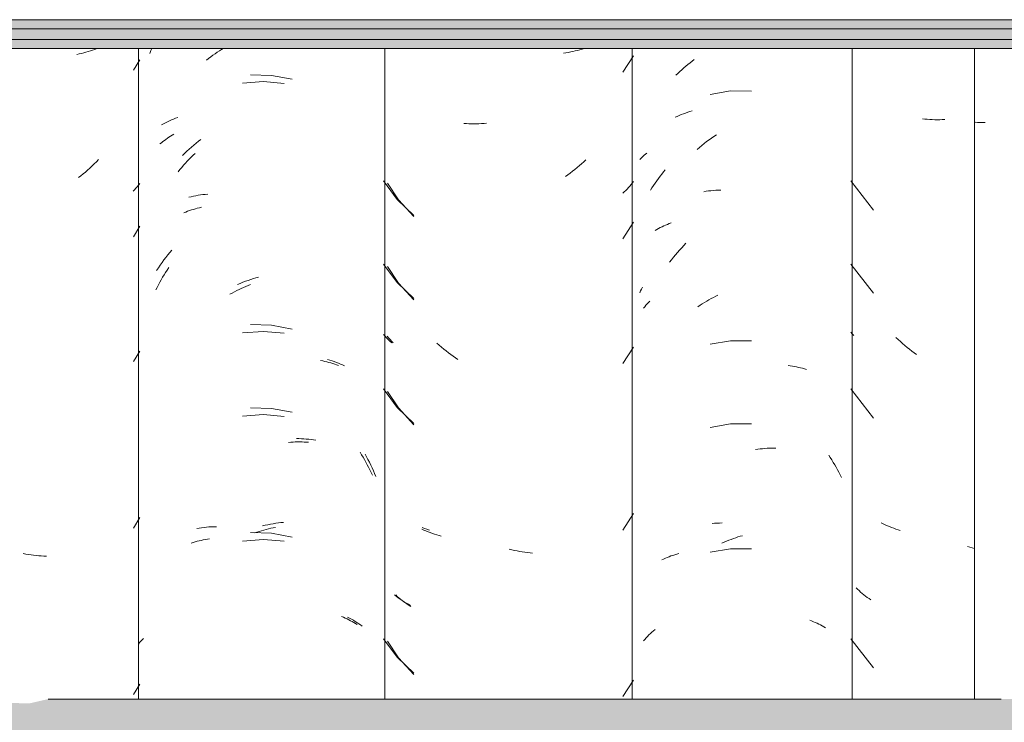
# Model space of a CAD drawing. Header units: metres. Extents: x -28.2 to 13.6, y -1.6 to 5.9.
# Tile 64 of 159: x -16.206 to -15.85, y 3.005 to 3.26. Entities that reach past the tile are written whole.
import ezdxf

# ---------------------------------------------------------------- set-up
doc = ezdxf.new("R2010")
doc.units = ezdxf.units.M
doc.layers.add('A-GLAZ-CWMG', color=7, linetype='Continuous', lineweight=5)
doc.layers.add('A-ROOF', color=7, linetype='Continuous', lineweight=5)

# ---------------------------------------------------------------- blocks, each defined once
blk = doc.blocks.new('FP_11-D')
at = {"layer": 'A-GLAZ-CWMG', "color": 9, "true_color": 0xc0c0c0}
for p, q in [((-15.96901, 3.22427), (-15.96827, 3.2246)), ((-15.96827, 3.2246), (-15.96753, 3.22493)), ((-15.96753, 3.22493), (-15.96677, 3.22523)), ((-15.96677, 3.22523), (-15.966, 3.22553)), ((-15.966, 3.22553), (-15.96522, 3.22581)), ((-15.96522, 3.22581), (-15.96443, 3.22607)), ((-15.96443, 3.22607), (-15.96363, 3.22632)), ((-15.96363, 3.22632), (-15.96282, 3.22655)), ((-15.95672, 3.2161), (-15.95584, 3.21674)), ((-15.95584, 3.21674), (-15.95495, 3.21736)), ((-15.95495, 3.21736), (-15.95405, 3.21796)), ((-15.96101, 3.21266), (-15.96016, 3.21338)), ((-15.96016, 3.21338), (-15.95931, 3.21408)), ((-15.95931, 3.21408), (-15.95846, 3.21477)), ((-15.95846, 3.21477), (-15.95759, 3.21544)), ((-15.95759, 3.21544), (-15.95672, 3.2161)), ((-15.95863, 3.19733), (-15.95777, 3.19747)), ((-15.95777, 3.19747), (-15.95689, 3.19759)), ((-15.95689, 3.19759), (-15.95601, 3.19769)), ((-15.95601, 3.19769), (-15.95513, 3.19778)), ((-15.95513, 3.19778), (-15.95423, 3.19785)), ((-15.95423, 3.19785), (-15.95333, 3.1979)), ((-15.95333, 3.1979), (-15.95243, 3.19793)), ((-15.96661, 3.17704), (-15.96584, 3.17787)), ((-15.96584, 3.17787), (-15.96506, 3.17868)), ((-15.96959, 3.17358), (-15.96886, 3.17447)), ((-15.96886, 3.17447), (-15.96812, 3.17534)), ((-15.96812, 3.17534), (-15.96737, 3.1762)), ((-15.96737, 3.1762), (-15.96661, 3.17704)), ((-15.971, 3.17177), (-15.9703, 3.17268)), ((-15.9703, 3.17268), (-15.96959, 3.17358)), ((-15.98002, 3.15568), (-15.97958, 3.15618)), ((-15.97958, 3.15618), (-15.97913, 3.15668)), ((-15.97913, 3.15668), (-15.97866, 3.15717)), ((-15.97866, 3.15717), (-15.97818, 3.15765)), ((-15.98044, 3.15517), (-15.98002, 3.15568)), ((-15.95559, 3.07716), (-15.9547, 3.07724)), ((-15.9547, 3.07724), (-15.9538, 3.0773)), ((-15.9538, 3.0773), (-15.9529, 3.07734)), ((-15.9529, 3.07734), (-15.95199, 3.07737)), ((-15.97738, 3.03784), (-15.97683, 3.03834)), ((-15.97683, 3.03834), (-15.97625, 3.03883)), ((-15.98041, 3.03464), (-15.97994, 3.03519)), ((-15.97994, 3.03519), (-15.97946, 3.03574)), ((-15.97946, 3.03574), (-15.97897, 3.03628)), ((-15.97897, 3.03628), (-15.97846, 3.03681)), ((-15.97846, 3.03681), (-15.97793, 3.03733)), ((-15.97793, 3.03733), (-15.97738, 3.03784))]:
    blk.add_line(p, q, dxfattribs=at)
blk = doc.blocks.new('FP_12-D')
at = {"layer": 'A-GLAZ-CWMG', "color": 9, "true_color": 0xc0c0c0}
for p, q in [((-16.00268, 3.24893), (-16.00349, 3.24869)), ((-16.00188, 3.24917), (-16.00268, 3.24893)), ((-16.00854, 3.24761), (-16.0094, 3.24749)), ((-16.00768, 3.24776), (-16.00854, 3.24761)), ((-16.00682, 3.24791), (-16.00768, 3.24776)), ((-16.00598, 3.24808), (-16.00682, 3.24791)), ((-16.00514, 3.24827), (-16.00598, 3.24808)), ((-16.00431, 3.24847), (-16.00514, 3.24827)), ((-16.00349, 3.24869), (-16.00431, 3.24847)), ((-15.98789, 3.24056), (-15.98406, 3.24653)), ((-16.04459, 3.22197), (-16.04548, 3.22202)), ((-16.04369, 3.22193), (-16.04459, 3.22197)), ((-16.04278, 3.22191), (-16.04369, 3.22193)), ((-16.04187, 3.2219), (-16.04278, 3.22191)), ((-16.04096, 3.22191), (-16.04187, 3.2219)), ((-16.04004, 3.22194), (-16.04096, 3.22191)), ((-16.03912, 3.22199), (-16.04004, 3.22194)), ((-16.0382, 3.22205), (-16.03912, 3.22199)), ((-16.03727, 3.22213), (-16.0382, 3.22205)), ((-16.0045, 3.20606), (-16.00533, 3.20538)), ((-16.00368, 3.20675), (-16.0045, 3.20606)), ((-16.00287, 3.20746), (-16.00368, 3.20675)), ((-16.00206, 3.20819), (-16.00287, 3.20746)), ((-16.00127, 3.20892), (-16.00206, 3.20819)), ((-16.00788, 3.20344), (-16.00874, 3.20283)), ((-16.00702, 3.20407), (-16.00788, 3.20344)), ((-16.00617, 3.20472), (-16.00702, 3.20407)), ((-16.00533, 3.20538), (-16.00617, 3.20472)), ((-16.07317, 3.20036), (-16.06922, 3.19438)), ((-15.9859, 3.1988), (-15.9864, 3.19828)), ((-15.98542, 3.19933), (-15.9859, 3.1988)), ((-15.98495, 3.19987), (-15.98542, 3.19933)), ((-15.9845, 3.20042), (-15.98495, 3.19987)), ((-15.98406, 3.20098), (-15.9845, 3.20042)), ((-15.98743, 3.19726), (-15.98796, 3.19676)), ((-15.9869, 3.19777), (-15.98743, 3.19726)), ((-15.9864, 3.19828), (-15.9869, 3.19777)), ((-16.06922, 3.19438), (-16.0636, 3.18831)), ((-15.98789, 3.18028), (-15.98406, 3.18625)), ((-16.07317, 3.17022), (-16.06922, 3.16423)), ((-16.06922, 3.16423), (-16.0636, 3.15817)), ((-16.07276, 3.1444), (-16.07327, 3.14501)), ((-16.07223, 3.1438), (-16.07276, 3.1444)), ((-16.07168, 3.14321), (-16.07223, 3.1438)), ((-16.07112, 3.14263), (-16.07168, 3.14321)), ((-16.05444, 3.14172), (-16.05525, 3.14243)), ((-16.05362, 3.14102), (-16.05444, 3.14172)), ((-16.05279, 3.14034), (-16.05362, 3.14102)), ((-16.05196, 3.13967), (-16.05279, 3.14034)), ((-16.05111, 3.13902), (-16.05196, 3.13967)), ((-16.05026, 3.13838), (-16.05111, 3.13902)), ((-16.0494, 3.13776), (-16.05026, 3.13838)), ((-15.98789, 3.13506), (-15.98406, 3.14103)), ((-16.04853, 3.13715), (-16.0494, 3.13776)), ((-16.04766, 3.13656), (-16.04853, 3.13715)), ((-16.07317, 3.125), (-16.06922, 3.11902)), ((-16.06922, 3.11902), (-16.0636, 3.11296)), ((-15.98789, 3.07478), (-15.98406, 3.08075)), ((-16.05997, 3.07481), (-16.06071, 3.07514)), ((-16.05922, 3.07448), (-16.05997, 3.07481)), ((-16.05845, 3.07418), (-16.05922, 3.07448)), ((-16.05768, 3.07388), (-16.05845, 3.07418)), ((-16.0569, 3.07361), (-16.05768, 3.07388)), ((-16.05611, 3.07334), (-16.0569, 3.07361)), ((-16.0553, 3.07309), (-16.05611, 3.07334)), ((-16.05449, 3.07286), (-16.0553, 3.07309)), ((-16.05367, 3.07264), (-16.05449, 3.07286)), ((-16.02811, 3.06768), (-16.02905, 3.06791)), ((-16.02717, 3.06746), (-16.02811, 3.06768)), ((-16.02623, 3.06726), (-16.02717, 3.06746)), ((-16.02529, 3.06708), (-16.02623, 3.06726)), ((-16.02435, 3.06692), (-16.02529, 3.06708)), ((-16.02341, 3.06677), (-16.02435, 3.06692)), ((-16.02247, 3.06664), (-16.02341, 3.06677)), ((-16.02154, 3.06653), (-16.02247, 3.06664)), ((-16.02061, 3.06643), (-16.02154, 3.06653)), ((-16.06964, 3.0508), (-16.0702, 3.05131)), ((-16.06906, 3.0503), (-16.06964, 3.0508)), ((-16.06848, 3.04982), (-16.06906, 3.0503)), ((-16.06787, 3.04934), (-16.06848, 3.04982)), ((-16.06726, 3.04887), (-16.06787, 3.04934)), ((-16.06663, 3.04842), (-16.06726, 3.04887)), ((-16.06599, 3.04797), (-16.06663, 3.04842)), ((-16.06534, 3.04754), (-16.06599, 3.04797)), ((-16.06467, 3.04712), (-16.06534, 3.04754)), ((-16.07317, 3.03458), (-16.06922, 3.02859)), ((-16.06922, 3.02859), (-16.0636, 3.02253)), ((-15.98789, 3.01449), (-15.98406, 3.02046))]:
    blk.add_line(p, q, dxfattribs=at)
blk = doc.blocks.new('FP_13-D')
at = {"layer": 'A-GLAZ-CWMG', "color": 9, "true_color": 0xc0c0c0}
for p, q in [((-16.11517, 3.23943), (-16.12281, 3.23965)), ((-16.10766, 3.23803), (-16.11517, 3.23943)), ((-16.15066, 3.22362), (-16.1499, 3.22393)), ((-16.1499, 3.22393), (-16.14913, 3.22422)), ((-16.15496, 3.22148), (-16.15427, 3.22187)), ((-16.15427, 3.22187), (-16.15357, 3.22225)), ((-16.15357, 3.22225), (-16.15286, 3.22261)), ((-16.15286, 3.22261), (-16.15214, 3.22296)), ((-16.15214, 3.22296), (-16.15141, 3.2233)), ((-16.15141, 3.2233), (-16.15066, 3.22362)), ((-16.14497, 3.21276), (-16.14414, 3.21349)), ((-16.14414, 3.21349), (-16.1433, 3.21421)), ((-16.1433, 3.21421), (-16.14245, 3.21491)), ((-16.14245, 3.21491), (-16.14159, 3.2156)), ((-16.14159, 3.2156), (-16.14072, 3.21627)), ((-16.14741, 3.21046), (-16.1466, 3.21124)), ((-16.1466, 3.21124), (-16.14579, 3.21201)), ((-16.14579, 3.21201), (-16.14497, 3.21276)), ((-16.14514, 3.19531), (-16.1443, 3.19551)), ((-16.1443, 3.19551), (-16.14347, 3.19569)), ((-16.14347, 3.19569), (-16.14262, 3.19586)), ((-16.14262, 3.19586), (-16.14176, 3.19601)), ((-16.14176, 3.19601), (-16.1409, 3.19614)), ((-16.1409, 3.19614), (-16.14002, 3.19626)), ((-16.14002, 3.19626), (-16.13914, 3.19636)), ((-16.13914, 3.19636), (-16.13826, 3.19644)), ((-16.15343, 3.17353), (-16.15272, 3.17443)), ((-16.15272, 3.17443), (-16.15199, 3.17531)), ((-16.15199, 3.17531), (-16.15126, 3.17619)), ((-16.15616, 3.1698), (-16.15549, 3.17075)), ((-16.15549, 3.17075), (-16.15482, 3.17169)), ((-16.15482, 3.17169), (-16.15413, 3.17262)), ((-16.15413, 3.17262), (-16.15343, 3.17353)), ((-16.1568, 3.16883), (-16.15616, 3.1698)), ((-16.12746, 3.16374), (-16.12651, 3.16413)), ((-16.12651, 3.16413), (-16.12556, 3.16451)), ((-16.12556, 3.16451), (-16.12461, 3.16487)), ((-16.12461, 3.16487), (-16.12366, 3.16521)), ((-16.12366, 3.16521), (-16.1227, 3.16553)), ((-16.1227, 3.16553), (-16.12175, 3.16584)), ((-16.12175, 3.16584), (-16.12079, 3.16612)), ((-16.12079, 3.16612), (-16.11984, 3.16639)), ((-16.16338, 3.15409), (-16.16329, 3.1542)), ((-16.11517, 3.149), (-16.12281, 3.14922)), ((-16.10766, 3.1476), (-16.11517, 3.149)), ((-16.09488, 3.13655), (-16.09407, 3.13631)), ((-16.09407, 3.13631), (-16.09326, 3.13607)), ((-16.09326, 3.13607), (-16.09247, 3.1358)), ((-16.09247, 3.1358), (-16.09169, 3.13553)), ((-16.09169, 3.13553), (-16.09093, 3.13523)), ((-16.09093, 3.13523), (-16.09017, 3.13493)), ((-16.09017, 3.13493), (-16.08942, 3.1346)), ((-16.08942, 3.1346), (-16.08869, 3.13427)), ((-16.11517, 3.11885), (-16.12281, 3.11908)), ((-16.10766, 3.11746), (-16.11517, 3.11885)), ((-16.10618, 3.10792), (-16.10527, 3.10791)), ((-16.10527, 3.10791), (-16.10436, 3.10787)), ((-16.10436, 3.10787), (-16.10346, 3.10782)), ((-16.10346, 3.10782), (-16.10257, 3.10776)), ((-16.10257, 3.10776), (-16.10168, 3.10767)), ((-16.10168, 3.10767), (-16.1008, 3.10757)), ((-16.1008, 3.10757), (-16.09993, 3.10745)), ((-16.09993, 3.10745), (-16.09906, 3.10732)), ((-16.08131, 3.10231), (-16.08077, 3.10133)), ((-16.08077, 3.10133), (-16.08024, 3.10035)), ((-16.08024, 3.10035), (-16.07973, 3.09935)), ((-16.07973, 3.09935), (-16.07923, 3.09834)), ((-16.07923, 3.09834), (-16.07874, 3.09733)), ((-16.07874, 3.09733), (-16.07827, 3.0963)), ((-16.07827, 3.0963), (-16.07782, 3.09527)), ((-16.07782, 3.09527), (-16.07738, 3.09423)), ((-16.11175, 3.07749), (-16.11081, 3.07758)), ((-16.14221, 3.07536), (-16.14135, 3.0755)), ((-16.14135, 3.0755), (-16.14048, 3.07563)), ((-16.14048, 3.07563), (-16.1396, 3.07574)), ((-16.1396, 3.07574), (-16.13872, 3.07583)), ((-16.13872, 3.07583), (-16.13783, 3.07591)), ((-16.13783, 3.07591), (-16.13693, 3.07596)), ((-16.13693, 3.07596), (-16.13603, 3.076)), ((-16.13603, 3.076), (-16.13512, 3.07603)), ((-16.11839, 3.07633), (-16.11744, 3.07655)), ((-16.11744, 3.07655), (-16.11648, 3.07675)), ((-16.11648, 3.07675), (-16.11553, 3.07694)), ((-16.11553, 3.07694), (-16.11458, 3.0771)), ((-16.11458, 3.0771), (-16.11363, 3.07725)), ((-16.11363, 3.07725), (-16.11269, 3.07738)), ((-16.11269, 3.07738), (-16.11175, 3.07749)), ((-16.11517, 3.07364), (-16.12281, 3.07386)), ((-16.10766, 3.07225), (-16.11517, 3.07364)), ((-16.0876, 3.04331), (-16.0869, 3.04293)), ((-16.0869, 3.04293), (-16.08621, 3.04255)), ((-16.08621, 3.04255), (-16.08553, 3.04215)), ((-16.08553, 3.04215), (-16.08486, 3.04174)), ((-16.08486, 3.04174), (-16.08421, 3.04132)), ((-16.08421, 3.04132), (-16.08358, 3.04088)), ((-16.08358, 3.04088), (-16.08295, 3.04043)), ((-16.08295, 3.04043), (-16.08234, 3.03997)), ((-16.16251, 3.03453), (-16.16205, 3.03502)), ((-16.16205, 3.03502), (-16.16158, 3.03551)), ((-16.16338, 3.03352), (-16.16295, 3.03403)), ((-16.16295, 3.03403), (-16.16251, 3.03453))]:
    blk.add_line(p, q, dxfattribs=at)
blk = doc.blocks.new('FP_21-D')
at = {"layer": 'A-GLAZ-CWMG', "color": 9, "true_color": 0xc0c0c0}
for p, q in [((-15.85948, 3.22243), (-15.86038, 3.22246)), ((-15.85857, 3.22241), (-15.85948, 3.22243)), ((-15.85766, 3.22241), (-15.85857, 3.22241)), ((-15.85675, 3.22243), (-15.85766, 3.22241))]:
    blk.add_line(p, q, dxfattribs=at)
blk = doc.blocks.new('Rectangular Mullion - Telha Fibrocimento - Ondulada-1908998-D')
at = {"layer": 'A-GLAZ-CWMG'}
blk.add_line((-15.98457, 3.0136), (-15.98457, 3.24922), dxfattribs=at)
for name in ['FP_11-D', 'FP_13-D', 'FP_12-D', 'FP_21-D']:
    blk.add_blockref(name, (0, 0), dxfattribs=at)
blk = doc.blocks.new('FP_29-D')
at = {"layer": 'A-GLAZ-CWMG', "color": 9, "true_color": 0xc0c0c0}
for p, q in [((-15.87854, 3.2236), (-15.87942, 3.2237)), ((-15.87766, 3.22353), (-15.87854, 3.2236)), ((-15.87677, 3.22347), (-15.87766, 3.22353)), ((-15.87587, 3.22342), (-15.87677, 3.22347)), ((-15.87497, 3.22339), (-15.87587, 3.22342)), ((-15.87406, 3.22338), (-15.87497, 3.22339)), ((-15.87315, 3.22339), (-15.87406, 3.22338)), ((-15.87223, 3.22341), (-15.87315, 3.22339)), ((-15.87131, 3.22345), (-15.87223, 3.22341)), ((-15.90532, 3.20125), (-15.8971, 3.19069)), ((-15.90532, 3.1711), (-15.8971, 3.16055)), ((-15.90482, 3.14583), (-15.90532, 3.14642)), ((-15.90431, 3.14526), (-15.90482, 3.14583)), ((-15.88821, 3.14375), (-15.889, 3.1445)), ((-15.88741, 3.14302), (-15.88821, 3.14375)), ((-15.8866, 3.14231), (-15.88741, 3.14302)), ((-15.88578, 3.14161), (-15.8866, 3.14231)), ((-15.88495, 3.14092), (-15.88578, 3.14161)), ((-15.88412, 3.14025), (-15.88495, 3.14092)), ((-15.88328, 3.13959), (-15.88412, 3.14025)), ((-15.88243, 3.13895), (-15.88328, 3.13959)), ((-15.88157, 3.13833), (-15.88243, 3.13895)), ((-15.90532, 3.12589), (-15.8971, 3.11533)), ((-15.89359, 3.07705), (-15.89431, 3.07741)), ((-15.89286, 3.0767), (-15.89359, 3.07705)), ((-15.89212, 3.07636), (-15.89286, 3.0767)), ((-15.89137, 3.07604), (-15.89212, 3.07636)), ((-15.8906, 3.07573), (-15.89137, 3.07604)), ((-15.88983, 3.07544), (-15.8906, 3.07573)), ((-15.88905, 3.07516), (-15.88983, 3.07544)), ((-15.88826, 3.07489), (-15.88905, 3.07516)), ((-15.88746, 3.07464), (-15.88826, 3.07489)), ((-15.86228, 3.0686), (-15.86314, 3.06886)), ((-15.86142, 3.06836), (-15.86228, 3.0686)), ((-15.86057, 3.06814), (-15.86142, 3.06836)), ((-15.9029, 3.05338), (-15.90343, 3.05391)), ((-15.90235, 3.05287), (-15.9029, 3.05338)), ((-15.90179, 3.05236), (-15.90235, 3.05287)), ((-15.90121, 3.05186), (-15.90179, 3.05236)), ((-15.90062, 3.05137), (-15.90121, 3.05186)), ((-15.90002, 3.0509), (-15.90062, 3.05137)), ((-15.8994, 3.05043), (-15.90002, 3.0509)), ((-15.89877, 3.04998), (-15.8994, 3.05043)), ((-15.89813, 3.04953), (-15.89877, 3.04998)), ((-15.90532, 3.03546), (-15.8971, 3.0249))]:
    blk.add_line(p, q, dxfattribs=at)
blk = doc.blocks.new('FP_30-D')
at = {"layer": 'A-GLAZ-CWMG', "color": 9, "true_color": 0xc0c0c0}
for p, q in [((-15.96657, 3.24151), (-15.96584, 3.24215)), ((-15.96584, 3.24215), (-15.9651, 3.24278)), ((-15.9651, 3.24278), (-15.96435, 3.2434)), ((-15.96435, 3.2434), (-15.96359, 3.24399)), ((-15.96359, 3.24399), (-15.96283, 3.24458)), ((-15.96283, 3.24458), (-15.96206, 3.24515)), ((-15.96873, 3.2395), (-15.96802, 3.24018)), ((-15.96802, 3.24018), (-15.9673, 3.24085)), ((-15.9673, 3.24085), (-15.96657, 3.24151)), ((-15.9489, 3.2338), (-15.95634, 3.23252)), ((-15.94135, 3.23378), (-15.9489, 3.2338)), ((-15.98142, 3.20934), (-15.98101, 3.20974)), ((-15.98101, 3.20974), (-15.98059, 3.21013)), ((-15.98059, 3.21013), (-15.98016, 3.21052)), ((-15.98016, 3.21052), (-15.97972, 3.21089)), ((-15.97972, 3.21089), (-15.97927, 3.21126)), ((-15.98182, 3.20893), (-15.98142, 3.20934)), ((-15.97506, 3.20211), (-15.97444, 3.20292)), ((-15.97444, 3.20292), (-15.97382, 3.20372)), ((-15.97382, 3.20372), (-15.97319, 3.2045)), ((-15.97319, 3.2045), (-15.97254, 3.20527)), ((-15.9774, 3.19877), (-15.97683, 3.19962)), ((-15.97683, 3.19962), (-15.97625, 3.20047)), ((-15.97625, 3.20047), (-15.97566, 3.2013)), ((-15.97566, 3.2013), (-15.97506, 3.20211)), ((-15.97795, 3.19791), (-15.9774, 3.19877)), ((-15.97435, 3.1843), (-15.97373, 3.18461)), ((-15.97373, 3.18461), (-15.97309, 3.18492)), ((-15.97309, 3.18492), (-15.97244, 3.18521)), ((-15.97244, 3.18521), (-15.97179, 3.18548)), ((-15.97179, 3.18548), (-15.97112, 3.18575)), ((-15.97112, 3.18575), (-15.97044, 3.186)), ((-15.97616, 3.18329), (-15.97557, 3.18364)), ((-15.97557, 3.18364), (-15.97497, 3.18397)), ((-15.97497, 3.18397), (-15.97435, 3.1843)), ((-15.98182, 3.16073), (-15.9815, 3.1614)), ((-15.9815, 3.1614), (-15.98117, 3.16207)), ((-15.98117, 3.16207), (-15.98083, 3.16273)), ((-15.9543, 3.15946), (-15.95347, 3.15987)), ((-15.96073, 3.15566), (-15.95995, 3.15618)), ((-15.95995, 3.15618), (-15.95915, 3.1567)), ((-15.95915, 3.1567), (-15.95835, 3.1572)), ((-15.95835, 3.1572), (-15.95755, 3.15768)), ((-15.95755, 3.15768), (-15.95674, 3.15815)), ((-15.95674, 3.15815), (-15.95593, 3.1586)), ((-15.95593, 3.1586), (-15.95512, 3.15904)), ((-15.95512, 3.15904), (-15.9543, 3.15946)), ((-15.9489, 3.14338), (-15.95634, 3.1421)), ((-15.94135, 3.14335), (-15.9489, 3.14338)), ((-15.92804, 3.13437), (-15.92727, 3.13427)), ((-15.92727, 3.13427), (-15.92651, 3.13415)), ((-15.92651, 3.13415), (-15.92575, 3.13402)), ((-15.92575, 3.13402), (-15.92501, 3.13388)), ((-15.92501, 3.13388), (-15.92427, 3.13372)), ((-15.92427, 3.13372), (-15.92354, 3.13355)), ((-15.92354, 3.13355), (-15.92282, 3.13337)), ((-15.92282, 3.13337), (-15.9221, 3.13317)), ((-15.9221, 3.13317), (-15.9214, 3.13296)), ((-15.9489, 3.11323), (-15.95634, 3.11195)), ((-15.94135, 3.11321), (-15.9489, 3.11323)), ((-15.93983, 3.10393), (-15.939, 3.10406)), ((-15.939, 3.10406), (-15.93817, 3.10417)), ((-15.93817, 3.10417), (-15.93735, 3.10426)), ((-15.93735, 3.10426), (-15.93652, 3.10434)), ((-15.93652, 3.10434), (-15.9357, 3.10441)), ((-15.9357, 3.10441), (-15.93488, 3.10445)), ((-15.93488, 3.10445), (-15.93407, 3.10448)), ((-15.93407, 3.10448), (-15.93326, 3.1045)), ((-15.93326, 3.1045), (-15.93246, 3.1045)), ((-15.91333, 3.1019), (-15.91278, 3.10105)), ((-15.91278, 3.10105), (-15.91223, 3.10018)), ((-15.91223, 3.10018), (-15.9117, 3.09931)), ((-15.9117, 3.09931), (-15.91118, 3.09843)), ((-15.91118, 3.09843), (-15.91067, 3.09753)), ((-15.91067, 3.09753), (-15.91018, 3.09663)), ((-15.91018, 3.09663), (-15.9097, 3.09572)), ((-15.9097, 3.09572), (-15.90923, 3.09479)), ((-15.90923, 3.09479), (-15.90878, 3.09386)), ((-15.95207, 3.07009), (-15.95124, 3.07045)), ((-15.95124, 3.07045), (-15.95041, 3.0708)), ((-15.95041, 3.0708), (-15.94957, 3.07113)), ((-15.94957, 3.07113), (-15.94873, 3.07144)), ((-15.94873, 3.07144), (-15.9479, 3.07174)), ((-15.9479, 3.07174), (-15.94706, 3.07202)), ((-15.94706, 3.07202), (-15.94622, 3.07229)), ((-15.94622, 3.07229), (-15.94538, 3.07254)), ((-15.94538, 3.07254), (-15.94454, 3.07277)), ((-15.9489, 3.06802), (-15.95634, 3.06674)), ((-15.94135, 3.068), (-15.9489, 3.06802)), ((-15.97378, 3.06402), (-15.97314, 3.06432)), ((-15.97314, 3.06432), (-15.9725, 3.06461)), ((-15.9725, 3.06461), (-15.97184, 3.06489)), ((-15.97184, 3.06489), (-15.97117, 3.06516)), ((-15.97117, 3.06516), (-15.9705, 3.06541)), ((-15.9705, 3.06541), (-15.96981, 3.06565)), ((-15.96981, 3.06565), (-15.96912, 3.06588)), ((-15.96912, 3.06588), (-15.96841, 3.06609)), ((-15.96841, 3.06609), (-15.9677, 3.06629)), ((-15.92022, 3.04214), (-15.91954, 3.04189)), ((-15.91954, 3.04189), (-15.91887, 3.04163)), ((-15.91887, 3.04163), (-15.91821, 3.04135)), ((-15.91821, 3.04135), (-15.91756, 3.04106)), ((-15.91756, 3.04106), (-15.91692, 3.04076)), ((-15.91692, 3.04076), (-15.9163, 3.04045)), ((-15.9163, 3.04045), (-15.91568, 3.04013)), ((-15.91568, 3.04013), (-15.91507, 3.03979)), ((-15.91507, 3.03979), (-15.91448, 3.03945))]:
    blk.add_line(p, q, dxfattribs=at)
blk = doc.blocks.new('FP_31-D')
at = {"layer": 'A-GLAZ-CWMG', "color": 9, "true_color": 0xc0c0c0}
for p, q in [((-16.07463, 3.20123), (-16.06965, 3.19455)), ((-16.06965, 3.19455), (-16.06366, 3.18874)), ((-16.07463, 3.17109), (-16.06965, 3.16441)), ((-16.06965, 3.16441), (-16.06366, 3.1586)), ((-16.07406, 3.14496), (-16.07463, 3.14557)), ((-16.07348, 3.14436), (-16.07406, 3.14496)), ((-16.07289, 3.14377), (-16.07348, 3.14436)), ((-16.07227, 3.1432), (-16.07289, 3.14377)), ((-16.07164, 3.14263), (-16.07227, 3.1432)), ((-16.07463, 3.12588), (-16.06965, 3.1192)), ((-16.06965, 3.1192), (-16.06366, 3.11339)), ((-16.05978, 3.07538), (-16.06065, 3.07572)), ((-16.0589, 3.07507), (-16.05978, 3.07538)), ((-16.05801, 3.07477), (-16.0589, 3.07507)), ((-16.06997, 3.05084), (-16.07065, 3.05137)), ((-16.06927, 3.05032), (-16.06997, 3.05084)), ((-16.06856, 3.04981), (-16.06927, 3.05032)), ((-16.06783, 3.04931), (-16.06856, 3.04981)), ((-16.06709, 3.04884), (-16.06783, 3.04931)), ((-16.06634, 3.04837), (-16.06709, 3.04884)), ((-16.06556, 3.04792), (-16.06634, 3.04837)), ((-16.06478, 3.04749), (-16.06556, 3.04792)), ((-16.07463, 3.03545), (-16.06965, 3.02877)), ((-16.06965, 3.02877), (-16.06366, 3.02296))]:
    blk.add_line(p, q, dxfattribs=at)
blk = doc.blocks.new('FP_32-D')
at = {"layer": 'A-GLAZ-CWMG', "color": 9, "true_color": 0xc0c0c0}
for p, q in [((-16.15882, 3.24847), (-16.15849, 3.24922)), ((-16.13404, 3.24834), (-16.13324, 3.24885)), ((-16.13324, 3.24885), (-16.13264, 3.24922)), ((-16.15927, 3.2474), (-16.15882, 3.24847)), ((-16.13871, 3.24495), (-16.13795, 3.24555)), ((-16.13795, 3.24555), (-16.13718, 3.24614)), ((-16.13718, 3.24614), (-16.1364, 3.24671)), ((-16.1364, 3.24671), (-16.13562, 3.24726)), ((-16.13562, 3.24726), (-16.13483, 3.24781)), ((-16.13483, 3.24781), (-16.13404, 3.24834)), ((-16.11811, 3.23718), (-16.12569, 3.23661)), ((-16.11054, 3.23652), (-16.11811, 3.23718)), ((-16.15344, 3.21628), (-16.15287, 3.21667)), ((-16.15287, 3.21667), (-16.1523, 3.21705)), ((-16.1523, 3.21705), (-16.15172, 3.21741)), ((-16.15172, 3.21741), (-16.15112, 3.21777)), ((-16.15112, 3.21777), (-16.15052, 3.21812)), ((-16.15556, 3.21464), (-16.15505, 3.21506)), ((-16.15505, 3.21506), (-16.15452, 3.21548)), ((-16.15452, 3.21548), (-16.15398, 3.21589)), ((-16.15398, 3.21589), (-16.15344, 3.21628)), ((-16.14499, 3.2091), (-16.14429, 3.20981)), ((-16.14429, 3.20981), (-16.14358, 3.21051)), ((-16.14358, 3.21051), (-16.14287, 3.2112)), ((-16.14834, 3.20536), (-16.14769, 3.20613)), ((-16.14769, 3.20613), (-16.14703, 3.20689)), ((-16.14703, 3.20689), (-16.14636, 3.20764)), ((-16.14636, 3.20764), (-16.14568, 3.20838)), ((-16.14568, 3.20838), (-16.14499, 3.2091)), ((-16.14898, 3.20457), (-16.14834, 3.20536)), ((-16.14131, 3.1915), (-16.14057, 3.19167)), ((-16.14693, 3.1897), (-16.14626, 3.18997)), ((-16.14626, 3.18997), (-16.14557, 3.19022)), ((-16.14557, 3.19022), (-16.14488, 3.19047)), ((-16.14488, 3.19047), (-16.14419, 3.1907)), ((-16.14419, 3.1907), (-16.14348, 3.19092)), ((-16.14348, 3.19092), (-16.14276, 3.19113)), ((-16.14276, 3.19113), (-16.14204, 3.19132)), ((-16.14204, 3.19132), (-16.14131, 3.1915)), ((-16.1546, 3.16633), (-16.15406, 3.16722)), ((-16.15406, 3.16722), (-16.15352, 3.16809)), ((-16.15352, 3.16809), (-16.15296, 3.16896)), ((-16.15296, 3.16896), (-16.15239, 3.16982)), ((-16.15662, 3.16269), (-16.15613, 3.16361)), ((-16.15613, 3.16361), (-16.15564, 3.16453)), ((-16.15564, 3.16453), (-16.15512, 3.16543)), ((-16.15512, 3.16543), (-16.1546, 3.16633)), ((-16.12444, 3.163), (-16.1236, 3.16334)), ((-16.1236, 3.16334), (-16.12276, 3.16367)), ((-16.15709, 3.16176), (-16.15662, 3.16269)), ((-16.13024, 3.1602), (-16.12942, 3.16064)), ((-16.12942, 3.16064), (-16.1286, 3.16107)), ((-16.1286, 3.16107), (-16.12777, 3.16149)), ((-16.12777, 3.16149), (-16.12694, 3.16189)), ((-16.12694, 3.16189), (-16.12611, 3.16228)), ((-16.12611, 3.16228), (-16.12527, 3.16265)), ((-16.12527, 3.16265), (-16.12444, 3.163)), ((-16.11811, 3.14675), (-16.12569, 3.14618)), ((-16.11054, 3.14609), (-16.11811, 3.14675)), ((-16.09739, 3.13617), (-16.09664, 3.13603)), ((-16.09664, 3.13603), (-16.0959, 3.13587)), ((-16.0959, 3.13587), (-16.09516, 3.1357)), ((-16.09516, 3.1357), (-16.09443, 3.13551)), ((-16.09443, 3.13551), (-16.09371, 3.13531)), ((-16.09371, 3.13531), (-16.093, 3.1351)), ((-16.093, 3.1351), (-16.09229, 3.13488)), ((-16.09229, 3.13488), (-16.0916, 3.13464)), ((-16.0916, 3.13464), (-16.09091, 3.13439)), ((-16.11811, 3.11661), (-16.12569, 3.11604)), ((-16.11054, 3.11595), (-16.11811, 3.11661)), ((-16.10903, 3.10655), (-16.1082, 3.10661)), ((-16.1082, 3.10661), (-16.10738, 3.10666)), ((-16.10738, 3.10666), (-16.10656, 3.1067)), ((-16.10656, 3.1067), (-16.10574, 3.10671)), ((-16.10574, 3.10671), (-16.10493, 3.10672)), ((-16.10493, 3.10672), (-16.10412, 3.10671)), ((-16.10412, 3.10671), (-16.10332, 3.10668)), ((-16.10332, 3.10668), (-16.10252, 3.10664)), ((-16.10252, 3.10664), (-16.10173, 3.10659)), ((-16.08307, 3.10297), (-16.08253, 3.10209)), ((-16.08253, 3.10209), (-16.08199, 3.1012)), ((-16.08199, 3.1012), (-16.08147, 3.1003)), ((-16.08147, 3.1003), (-16.08097, 3.09939)), ((-16.08097, 3.09939), (-16.08047, 3.09847)), ((-16.08047, 3.09847), (-16.07999, 3.09755)), ((-16.07999, 3.09755), (-16.07952, 3.09661)), ((-16.07952, 3.09661), (-16.07906, 3.09567)), ((-16.07906, 3.09567), (-16.07862, 3.09472)), ((-16.12132, 3.07376), (-16.12048, 3.07404)), ((-16.12048, 3.07404), (-16.11963, 3.07431)), ((-16.11963, 3.07431), (-16.11879, 3.07457)), ((-16.11879, 3.07457), (-16.11794, 3.07481)), ((-16.11794, 3.07481), (-16.1171, 3.07503)), ((-16.1171, 3.07503), (-16.11625, 3.07524)), ((-16.11625, 3.07524), (-16.11541, 3.07543)), ((-16.11541, 3.07543), (-16.11456, 3.07561)), ((-16.11456, 3.07561), (-16.11372, 3.07577)), ((-16.14354, 3.07033), (-16.14282, 3.07054)), ((-16.14282, 3.07054), (-16.1421, 3.07073)), ((-16.1421, 3.07073), (-16.14137, 3.07091)), ((-16.14137, 3.07091), (-16.14063, 3.07108)), ((-16.14063, 3.07108), (-16.13988, 3.07124)), ((-16.13988, 3.07124), (-16.13913, 3.07138)), ((-16.13913, 3.07138), (-16.13837, 3.0715)), ((-16.13837, 3.0715), (-16.1376, 3.07162)), ((-16.11811, 3.0714), (-16.12569, 3.07082)), ((-16.11054, 3.07074), (-16.11811, 3.0714)), ((-16.14424, 3.07011), (-16.14354, 3.07033)), ((-16.08977, 3.04351), (-16.0891, 3.04323)), ((-16.0891, 3.04323), (-16.08845, 3.04293)), ((-16.08845, 3.04293), (-16.08781, 3.04263)), ((-16.08781, 3.04263), (-16.08718, 3.04231)), ((-16.08718, 3.04231), (-16.08656, 3.04198)), ((-16.08656, 3.04198), (-16.08595, 3.04164)), ((-16.08595, 3.04164), (-16.08535, 3.04129)), ((-16.08535, 3.04129), (-16.08476, 3.04093)), ((-16.08476, 3.04093), (-16.08418, 3.04056))]:
    blk.add_line(p, q, dxfattribs=at)
blk = doc.blocks.new('FP_33-D')
at = {"layer": 'A-GLAZ-CWMG', "color": 9, "true_color": 0xc0c0c0}
for p, q in [((-16.17919, 3.24885), (-16.17997, 3.24858)), ((-16.17842, 3.24915), (-16.17919, 3.24885)), ((-16.18486, 3.24721), (-16.18571, 3.24703)), ((-16.18403, 3.2474), (-16.18486, 3.24721)), ((-16.1832, 3.24761), (-16.18403, 3.2474)), ((-16.18238, 3.24783), (-16.1832, 3.24761)), ((-16.18157, 3.24806), (-16.18238, 3.24783)), ((-16.18077, 3.24831), (-16.18157, 3.24806)), ((-16.17997, 3.24858), (-16.18077, 3.24831)), ((-16.16519, 3.2413), (-16.16289, 3.24512)), ((-16.18016, 3.20663), (-16.18095, 3.20589)), ((-16.17937, 3.20738), (-16.18016, 3.20663)), ((-16.1786, 3.20815), (-16.17937, 3.20738)), ((-16.17783, 3.20893), (-16.1786, 3.20815)), ((-16.18422, 3.20308), (-16.18506, 3.20241)), ((-16.18339, 3.20376), (-16.18422, 3.20308)), ((-16.18257, 3.20445), (-16.18339, 3.20376)), ((-16.18176, 3.20516), (-16.18257, 3.20445)), ((-16.18095, 3.20589), (-16.18176, 3.20516)), ((-16.16379, 3.19912), (-16.16426, 3.19857)), ((-16.16333, 3.19968), (-16.16379, 3.19912)), ((-16.16289, 3.20024), (-16.16333, 3.19968)), ((-16.16475, 3.19803), (-16.16525, 3.1975)), ((-16.16426, 3.19857), (-16.16475, 3.19803)), ((-16.16519, 3.18101), (-16.16289, 3.18484)), ((-16.16519, 3.1358), (-16.16289, 3.13962)), ((-16.16519, 3.07551), (-16.16289, 3.07934)), ((-16.20414, 3.06611), (-16.20508, 3.06628)), ((-16.2032, 3.06595), (-16.20414, 3.06611)), ((-16.20227, 3.06581), (-16.2032, 3.06595)), ((-16.20133, 3.06569), (-16.20227, 3.06581)), ((-16.2004, 3.06558), (-16.20133, 3.06569)), ((-16.19947, 3.06549), (-16.2004, 3.06558)), ((-16.19854, 3.06542), (-16.19947, 3.06549)), ((-16.19762, 3.06536), (-16.19854, 3.06542)), ((-16.1967, 3.06532), (-16.19762, 3.06536)), ((-16.16519, 3.01522), (-16.16289, 3.01905))]:
    blk.add_line(p, q, dxfattribs=at)
blk = doc.blocks.new('Rectangular Mullion - Telha Fibrocimento - Ondulada-V22-D')
at = {"layer": 'A-GLAZ-CWMG'}
for p, q in [((-16.1634, 3.0136), (-16.1634, 3.24922)), ((-16.07413, 3.0136), (-16.07413, 3.24922)), ((-15.90481, 3.0136), (-15.90481, 3.24922)), ((-15.86057, 3.0136), (-15.86057, 3.24922))]:
    blk.add_line(p, q, dxfattribs=at)
for name in ['FP_32-D', 'FP_31-D', 'FP_30-D', 'FP_29-D', 'FP_33-D']:
    blk.add_blockref(name, (0, 0), dxfattribs=at)
blk = doc.blocks.new('LONGARINA_STEEL_FRAME - LONGARINA_STEEL_FRAME-1917798-D')
at = {"layer": 'A-ROOF', "true_color": 0x9fa09c}
h = blk.add_hatch(color=253, dxfattribs=at)
h.paths.add_polyline_path([(-18.04504, 3.25634), (-16.79254, 3.25634), (-16.79254, 3.2596), (-18.04504, 3.2596), (-18.04504, 3.25862)])
h.paths.add_polyline_path([(-15.55954, 3.25634), (-15.50504, 3.25634), (-15.50504, 3.2596), (-16.75754, 3.2596), (-16.75754, 3.25634), (-15.59867, 3.25634)])
h = blk.add_hatch(color=253, dxfattribs=at)
h.paths.add_polyline_path([(-15.55954, 3.25248), (-15.50504, 3.25248), (-15.50504, 3.25634), (-16.75754, 3.25634), (-16.75754, 3.25248), (-15.5839, 3.25248)])
h.paths.add_polyline_path([(-17.88027, 3.25248), (-16.79254, 3.25248), (-16.79254, 3.25634), (-18.04504, 3.25634), (-18.04504, 3.25248), (-17.88062, 3.25248)])
h = blk.add_hatch(color=253, dxfattribs=at)
h.paths.add_polyline_path([(-15.55954, 3.24922), (-15.50504, 3.24922), (-15.50504, 3.25248), (-16.75754, 3.25248), (-16.75754, 3.24922), (-15.56015, 3.24922)])
h.paths.add_polyline_path([(-18.04504, 3.24922), (-16.79254, 3.24922), (-16.79302, 3.25248), (-18.04504, 3.25248)])
h = blk.add_hatch(color=253, dxfattribs=at)
h.paths.add_polyline_path([(-15.50504, 2.99678), (-15.50504, 3.0136), (-15.64307, 3.0136), (-15.64976, 3.01206), (-15.66207, 3.01225), (-15.66724, 3.0136), (-16.19607, 3.0136), (-16.20276, 3.01206), (-16.21507, 3.01225), (-16.22024, 3.0136), (-16.74907, 3.0136), (-16.75754, 3.01165), (-16.75754, 2.99678), (-15.55954, 2.99678)])
h.paths.add_polyline_path([(-17.88387, 2.99678), (-16.79254, 2.99678), (-16.79254, 3.0136), (-17.30207, 3.0136), (-17.30876, 3.01206), (-17.32107, 3.01225), (-17.32624, 3.0136), (-18.04504, 3.0136), (-18.04504, 2.99678), (-17.88419, 2.99678)])
at = {"layer": 'A-ROOF'}
for p, q in [((-15.50504, 3.2596), (-16.75754, 3.2596)), ((-15.50504, 3.25634), (-16.75754, 3.25634)), ((-15.50504, 3.25248), (-16.75754, 3.25248)), ((-15.50504, 3.24922), (-16.75754, 3.24922)), ((-15.85094, 3.0136), (-16.19607, 3.0136))]:
    blk.add_line(p, q, dxfattribs=at)

msp = doc.modelspace()

# ---------------------------------------------------------------- block references
at = {"layer": 'A-GLAZ-CWMG'}
for name in ['Rectangular Mullion - Telha Fibrocimento - Ondulada-V22-D', 'Rectangular Mullion - Telha Fibrocimento - Ondulada-1908998-D']:
    msp.add_blockref(name, (0, 0), dxfattribs=at)
at = {"layer": 'A-ROOF'}
msp.add_blockref('LONGARINA_STEEL_FRAME - LONGARINA_STEEL_FRAME-1917798-D', (0, 0), dxfattribs=at)

doc.saveas('drawing.dxf')
